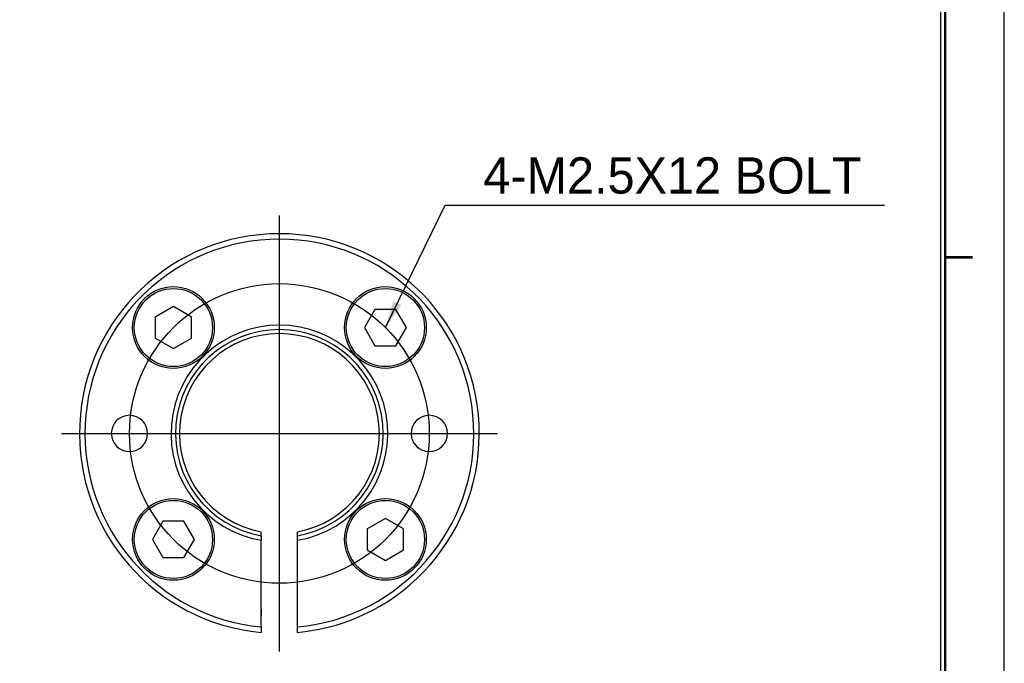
# Model space of a CAD drawing. Header units: millimetres. Extents: x 6818 to 6967, y -760 to -655.
# Tile 2 of 3: x 6912 to 6967, y -730 to -694. Entities that reach past the tile are written whole.
import ezdxf
from ezdxf.enums import TextEntityAlignment as Align

# ---------------------------------------------------------------- set-up
doc = ezdxf.new("R2010")
doc.units = ezdxf.units.MM
doc.header["$LTSCALE"] = 5
doc.linetypes.add('CENTER2', pattern=[28.575000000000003, 19.05, -3.175, 3.175, -3.175])
for name, color, linetype in [('외형선', 3, 'Continuous'), ('중심선', 1, 'CENTER2'), ('피치선', 1, 'Continuous')]:
    doc.layers.add(name, color=color, linetype=linetype)
doc.styles.add('H', font='txt')
doc.dimstyles.new('1', dxfattribs={"dimtxt": 2, "dimasz": 1.5, "dimexe": 1, "dimexo": 1, "dimgap": 0.6, "dimtad": 1, "dimdec": 3, "dimdsep": 46, "dimtxsty": 'H', "dimcen": 2.5, "dimclrd": 1, "dimclre": 1, "dimclrt": 3, "dimazin": 2, "dimtfac": 1, "dimtdec": 3, "dimtmove": 0, "dimatfit": 3, "dimfxl": 1, "dimtzin": 0, "dimarcsym": 0})

# ---------------------------------------------------------------- blocks, each defined once
blk = doc.blocks.new('A4도각')
at = {"layer": '외형선', "color": 0}
blk.add_lwpolyline([(297, 210), (0, 210), (0, 0), (297, 0)], close=True, dxfattribs=at)
at = {"layer": '외형선', "const_width": 0.25}
blk.add_lwpolyline([(290.5, 6.5), (290.5, 203.5), (10, 203.5), (10, 6.5)], close=True, dxfattribs=at)
at = {"layer": '외형선'}
blk.add_lwpolyline([(290, 7), (290, 203), (10.5, 203), (10.5, 7)], close=True, dxfattribs=at)
at = {"layer": '외형선', "const_width": 0.3}
blk.add_lwpolyline([(290.5, 105), (293.5, 105)], dxfattribs=at)
at = {"color": 3}
for tag, height, p in [('REASONOFREVISIONS', 1.25, (88.5, 15.75)), ('REVISIONER', 1.25, (114.5, 15.75)), ('CHECKER', 1.25, (127.5, 15.75)), ('REVISIONDATE', 1.25, (140.5, 15.75)), ('HEATTREAT', 0.8, (153.5, 14)), ('SCALE', 1.5, (257.25, 10.25)), ('DATE', 1.5, (281.75, 10.25)), ('APRROVEDFINISH', 0.8, (153.5, 8.800000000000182))]:
    blk.add_attdef(tag, text='', height=height, dxfattribs=at).set_placement(p, align=Align.MIDDLE_CENTER)
for tag, p in [('필렛', (179.25, 10.89999999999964)), ('모따기', (179.25, 8.300000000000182))]:
    blk.add_attdef(tag, text='', height=1.15, dxfattribs=at).set_placement(p, align=Align.MIDDLE_LEFT)
at = {"layer": '외형선'}
for tag, height, p in [('APPROVED', 1.5, (219.75, 30.83333333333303)), ('도면타이틀', 5, (265.5, 26.5)), ('CHECKED', 1.5, (219.75, 26.5)), ('DRAWED', 1.5, (219.75, 22.16666666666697)), ('도면번호', 2.5, (270.25, 16.75)), ('도면SIZE', 2, (237.7612911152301, 11.44390227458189))]:
    blk.add_attdef(tag, text='', height=height, dxfattribs=at).set_placement(p, align=Align.MIDDLE_CENTER)

msp = doc.modelspace()

# ---------------------------------------------------------------- linework, layer by layer
at = {"layer": '외형선'}
for p, q in [((6920.926892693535, -710.2090581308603), (6919.926892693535, -710.7863781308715)), ((6921.926892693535, -710.7863781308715), (6920.926892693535, -710.2090581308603)), ((6932.01675449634, -710.3637780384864), (6931.439434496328, -711.3637780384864)), ((6933.171554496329, -710.3637780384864), (6932.01675449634, -710.3637780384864)), ((6933.74887449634, -711.3637780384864), (6933.171554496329, -710.3637780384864)), ((6919.926892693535, -710.7863781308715), (6919.926892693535, -711.9411781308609)), ((6921.926892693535, -711.9411781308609), (6921.926892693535, -710.7863781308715)), ((6931.439434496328, -711.3637780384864), (6932.01675449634, -712.3637780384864)), ((6933.171554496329, -712.3637780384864), (6933.74887449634, -711.3637780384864)), ((6919.926892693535, -711.9411781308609), (6920.926892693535, -712.5184981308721)), ((6920.926892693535, -712.5184981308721), (6921.926892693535, -711.9411781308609)), ((6932.01675449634, -712.3637780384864), (6933.171554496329, -712.3637780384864)), ((6920.34949278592, -722.0310399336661), (6919.772172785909, -723.0310399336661)), ((6921.504292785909, -722.0310399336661), (6920.34949278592, -722.0310399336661)), ((6922.081612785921, -723.0310399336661), (6921.504292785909, -722.0310399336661)), ((6932.594154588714, -721.8763198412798), (6931.594154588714, -722.4536398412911)), ((6933.594154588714, -722.4536398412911), (6932.594154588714, -721.8763198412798)), ((6925.76052355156, -722.8613370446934), (6925.76052355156, -722.6057358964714)), ((6927.76052355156, -722.8613370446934), (6927.76052355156, -722.6057358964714)), ((6931.594154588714, -722.4536398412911), (6931.594154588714, -723.6084398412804)), ((6933.594154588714, -723.6084398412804), (6933.594154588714, -722.4536398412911)), ((6919.772172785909, -723.0310399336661), (6920.34949278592, -724.0310399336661)), ((6921.504292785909, -724.0310399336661), (6922.081612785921, -723.0310399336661)), ((6925.760523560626, -727.8505563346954), (6925.76052355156, -723.0779893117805)), ((6927.760523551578, -727.8505632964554), (6927.760523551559, -723.0779893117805)), ((6925.7605235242, -726.887475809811), (6925.760523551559, -723.6655636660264)), ((6931.594154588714, -723.6084398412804), (6932.594154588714, -724.1857598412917)), ((6932.594154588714, -724.1857598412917), (6933.594154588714, -723.6084398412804)), ((6920.34949278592, -724.0310399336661), (6921.504292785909, -724.0310399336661)), ((6925.76052355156, -726.8875160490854), (6925.76052355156, -727.2413736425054)), ((6925.760523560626, -727.8505563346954), (6925.760523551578, -728.1518601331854)), ((6927.76052355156, -728.1518601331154), (6927.76052355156, -727.8505632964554))]:
    msp.add_line(p, q, dxfattribs=at)
for centre, radius in [((6920.926892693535, -711.3637781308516), 2.25), ((6920.926892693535, -711.3637781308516), 2.15), ((6932.594154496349, -711.3637780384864), 2.25), ((6932.594154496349, -711.3637780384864), 2.15), ((6920.9268927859, -723.0310399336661), 2.25), ((6920.9268927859, -723.0310399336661), 2.15), ((6932.594154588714, -723.0310398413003), 2.25), ((6932.594154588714, -723.0310398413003), 2.15)]:
    msp.add_circle(centre, radius, dxfattribs=at)
for centre, radius, start, end in [((6926.760523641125, -717.1974089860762), 11.00000000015, 275.2159081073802, 264.7840909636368), ((6926.760523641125, -717.1974089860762), 10.700000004, 275.36257826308, 264.6374173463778), ((6926.76052355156, -717.1974089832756), 5.964999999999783, 279.6508988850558, 260.3491011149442), ((6926.76052355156, -717.1974089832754), 5.717092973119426, 280.0736654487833, 259.9263425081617), ((6926.76052355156, -717.1974089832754), 5.499999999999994, 280.4756816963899, 259.5243183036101), ((6918.51052355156, -717.1974089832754), 1, 90, 270), ((6918.51052355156, -717.1974089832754), 1, 270, 90), ((6935.01052355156, -717.1974089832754), 1, 90, 270), ((6935.01052355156, -717.1974089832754), 1, 270, 90)]:
    msp.add_arc(centre, radius, start, end, dxfattribs=at)
for points, knots in [([(6925.760523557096, -722.8263655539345), (6925.760523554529, -722.8730368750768), (6925.760523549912, -722.9569339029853), (6925.760523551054, -723.0407842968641), (6925.76052355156, -723.0779893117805)], [0, 0, 0, 0, 0.5562929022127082, 1, 1, 1, 1]), ([(6927.76052355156, -723.0779893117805), (6927.760523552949, -723.0307125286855), (6927.760523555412, -722.9468588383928), (6927.760523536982, -722.8629582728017), (6927.760523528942, -722.8263609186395)], [0, 0, 0, 0, 0.5638008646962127, 1, 1, 1, 1])]:
    msp.add_open_spline(points, degree=3, knots=knots, dxfattribs=at)
at = {"layer": '중심선'}
for p, q in [((6926.76052355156, -729.1974089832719), (6926.76052355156, -705.1974089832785)), ((6914.760523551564, -717.1974089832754), (6938.760523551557, -717.1974089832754))]:
    msp.add_line(p, q, dxfattribs=at)
at = {"layer": '피치선'}
msp.add_circle((6926.76052355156, -717.1974089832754), 8.249999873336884, dxfattribs=at)

# ---------------------------------------------------------------- block references
at = {"xscale": 0.5, "yscale": 0.5, "zscale": 0.5}
msp.add_blockref('A4도각', (6818.155697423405, -760.0053712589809), dxfattribs=at)

# ---------------------------------------------------------------- texts
at = {"layer": '외형선', "color": 3, "insert": (6937.98521365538, -704.0192366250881), "char_height": 2, "attachment_point": 7, "style": 'H'}
msp.add_mtext('4-M2.5X12 BOLT', dxfattribs=at)

# ---------------------------------------------------------------- leaders
at = {"layer": '외형선', "annotation_type": 0, "has_hookline": 1, "hookline_direction": 0, "text_width": 22.07190412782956}
msp.add_leader([(6932.594154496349, -711.3637780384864), (6935.88521365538, -704.6192366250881), (6937.38521365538, -704.6192366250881)], dimstyle='1', override={"dimgap": 0.6, "dimtad": 1}, dxfattribs=at)

doc.saveas('drawing.dxf')
